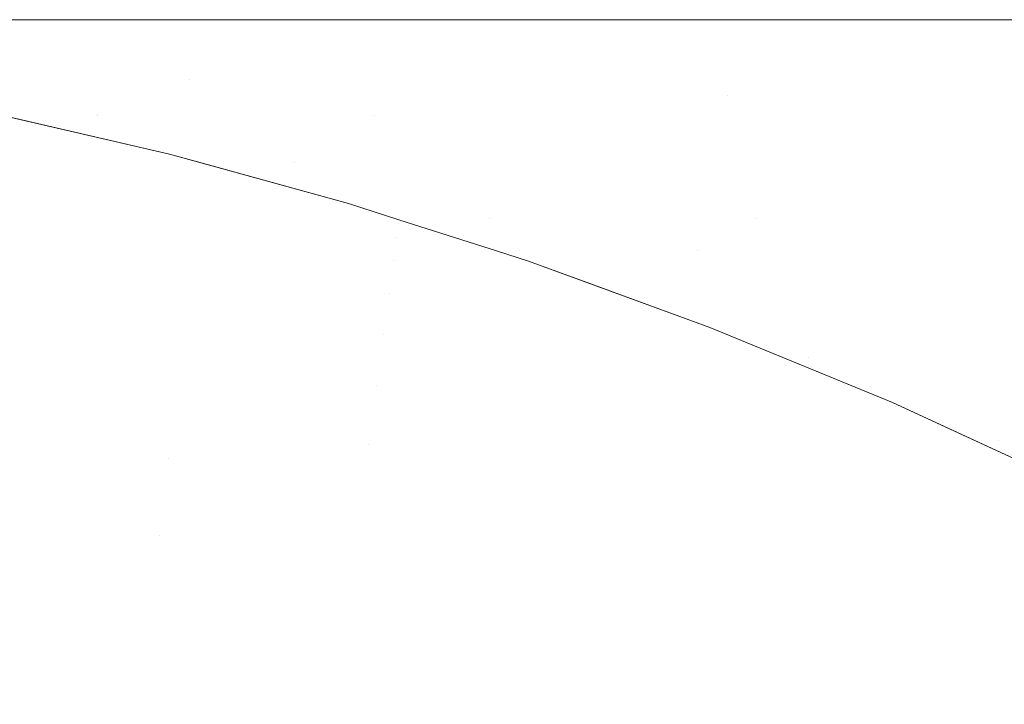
# Model space of a CAD drawing. Header units: centimetres. Extents: x -17.1 to 18.2, y 4.2 to 6.
# Tile 166 of 256: x -5.28837 to -5.27827, y 5.99319 to 6.00021. Entities that reach past the tile are written whole.
import ezdxf

# ---------------------------------------------------------------- set-up
doc = ezdxf.new("R2010")
doc.units = ezdxf.units.CM
doc.header["$LTSCALE"] = 2.54
doc.layers.add('Lucido design-1', color=7, linetype='Continuous')

# ---------------------------------------------------------------- blocks, each defined once
blk = doc.blocks.new('Gruppo-3-1')
at = {"color": 7, "linetype": 'Continuous', "lineweight": 9}
for points, invisible_edges in [([(18.147234, 6.000144, -2276.319046), (18.147234, 6.000212, -2276.32217), (-17.020308, 6.000212, -2276.32217), (-17.020308, 6.000144, -2276.319046)], 8), ([(-17.020308, 6.000212, -2276.32217), (6.292262, 6.000212, -2276.52217), (-5.165337, 6.000212, -2276.52217)], 9), ([(-5.165337, 6.000212, -2276.52217), (-5.16604, 6.000212, -2276.522173), (-17.020308, 6.000212, -2276.32217)], 10), ([(-5.16604, 6.000212, -2276.522173), (-5.16949, 6.000212, -2276.522268), (-17.020308, 6.000212, -2276.32217)], 10), ([(6.292262, 6.000212, -2276.52217), (-17.020308, 6.000212, -2276.32217), (18.147234, 6.000212, -2276.32217)], 9), ([(-17.020308, 6.000212, -2276.32217), (-5.173109, 6.000212, -2276.522515), (-5.173872, 6.000212, -2276.522598)], 9), ([(-5.16949, 6.000212, -2276.522268), (-5.173109, 6.000212, -2276.522515), (-17.020308, 6.000212, -2276.32217)], 10), ([(-5.173872, 6.000212, -2276.522598), (-5.176745, 6.000212, -2276.522913), (-17.020308, 6.000212, -2276.32217)], 10), ([(-5.176745, 6.000212, -2276.522913), (-5.180403, 6.000212, -2276.523468), (-17.020308, 6.000212, -2276.32217)], 10), ([(-5.180403, 6.000212, -2276.523468), (-5.184086, 6.000212, -2276.524184), (-17.020308, 6.000212, -2276.32217)], 10), ([(-5.184086, 6.000212, -2276.524184), (-5.1878, 6.000212, -2276.525067), (-17.020308, 6.000212, -2276.32217)], 10), ([(-5.1878, 6.000212, -2276.525067), (-5.191547, 6.000212, -2276.526125), (-17.020308, 6.000212, -2276.32217)], 10), ([(-5.191547, 6.000212, -2276.526125), (-5.195333, 6.000212, -2276.527366), (-17.020308, 6.000212, -2276.32217)], 10), ([(-5.195333, 6.000212, -2276.527366), (-5.19916, 6.000212, -2276.5288), (-17.020308, 6.000212, -2276.32217)], 10), ([(-5.19916, 6.000212, -2276.5288), (-5.203033, 6.000212, -2276.53044), (-17.020308, 6.000212, -2276.32217)], 10), ([(-5.203033, 6.000212, -2276.53044), (-5.206954, 6.000212, -2276.532298), (-17.020308, 6.000212, -2276.32217)], 10), ([(-5.206954, 6.000212, -2276.532298), (-5.210927, 6.000212, -2276.53439), (-17.020308, 6.000212, -2276.32217)], 10), ([(-5.210927, 6.000212, -2276.53439), (-5.214954, 6.000212, -2276.536732), (-17.020308, 6.000212, -2276.32217)], 10), ([(-5.214954, 6.000212, -2276.536732), (-5.219036, 6.000212, -2276.539343), (-17.020308, 6.000212, -2276.32217)], 10), ([(-5.219036, 6.000212, -2276.539343), (-5.223174, 6.000212, -2276.542244), (-17.020308, 6.000212, -2276.32217)], 10), ([(-5.223174, 6.000212, -2276.542244), (-5.227368, 6.000212, -2276.545457), (-17.020308, 6.000212, -2276.32217)], 10), ([(-5.227368, 6.000212, -2276.545457), (-5.231614, 6.000212, -2276.549008), (-17.020308, 6.000212, -2276.32217)], 10), ([(-5.231614, 6.000212, -2276.549008), (-5.235911, 6.000212, -2276.552922), (-17.020308, 6.000212, -2276.32217)], 10), ([(-5.235911, 6.000212, -2276.552922), (-5.240251, 6.000212, -2276.55723), (-17.020308, 6.000212, -2276.32217)], 10), ([(-17.020308, 6.000212, -2276.92217), (-5.28563, 6.000212, -2276.638446), (-5.288708, 6.000212, -2276.64937)], 9), ([(-17.020308, 6.000212, -2276.32217), (-5.253434, 6.000212, -2276.572819), (-5.25783, 6.000212, -2276.579006)], 9), ([(-5.240251, 6.000212, -2276.55723), (-5.244627, 6.000212, -2276.561961), (-17.020308, 6.000212, -2276.32217)], 10), ([(-17.020308, 6.000212, -2276.92217), (-5.282226, 6.000212, -2276.628095), (-5.28563, 6.000212, -2276.638446)], 9), ([(-5.25783, 6.000212, -2276.579006), (-5.262055, 6.000212, -2276.58552), (-17.020308, 6.000212, -2276.32217)], 10), ([(-5.262055, 6.000212, -2276.58552), (-5.265101, 6.000212, -2276.590682), (-5.26636, 6.000212, -2276.592815), (-17.020308, 6.000212, -2276.32217)], 12), ([(-5.244627, 6.000212, -2276.561961), (-5.244807, 6.000212, -2276.562174), (-5.249026, 6.000212, -2276.567147), (-17.020308, 6.000212, -2276.32217)], 12), ([(-17.020308, 6.000212, -2276.92217), (-5.278548, 6.000212, -2276.618346), (-5.282226, 6.000212, -2276.628095)], 9), ([(-5.249026, 6.000212, -2276.567147), (-5.253434, 6.000212, -2276.572819), (-17.020308, 6.000212, -2276.32217)], 10), ([(-17.020308, 6.000212, -2276.92217), (-17.020308, 6.000212, -2276.32217), (-5.274647, 6.000212, -2276.609216), (-5.278548, 6.000212, -2276.618346)], 10), ([(-5.26636, 6.000212, -2276.592815), (-5.27057, 6.000212, -2276.600708), (-17.020308, 6.000212, -2276.32217)], 10), ([(-5.27057, 6.000212, -2276.600708), (-5.274647, 6.000212, -2276.609216), (-17.020308, 6.000212, -2276.32217)], 10), ([(-17.020308, 6.000144, -2276.319046), (-17.020308, 6.000117, -2276.317808), (18.147234, 6.000117, -2276.317808), (18.147234, 6.000144, -2276.319046)], 10), ([(-5.281298, 6.0002, -2276.628788), (-5.292716, 6.0002, -2276.673324), (-5.291408, 6.000212, -2276.660818), (-5.288708, 6.000212, -2276.64937)], 11), ([(-5.281298, 6.0002, -2276.628788), (-5.280385, 6.000163, -2276.629523), (-5.291713, 6.000163, -2276.673708), (-5.292716, 6.0002, -2276.673324)], 15), ([(-5.290711, 6.000102, -2276.674092), (-5.291713, 6.000163, -2276.673708), (-5.280385, 6.000163, -2276.629523), (-5.279473, 6.000102, -2276.630257)], 15), ([(-5.288708, 6.000212, -2276.64937), (-5.28563, 6.000212, -2276.638446), (-5.282226, 6.000212, -2276.628095), (-5.281298, 6.0002, -2276.628788)], 12), ([(-5.281298, 6.0002, -2276.628788), (-5.282226, 6.000212, -2276.628095), (-5.278548, 6.000212, -2276.618346)], 9), ([(-5.264354, 6.0002, -2276.59169), (-5.281298, 6.0002, -2276.628788), (-5.278548, 6.000212, -2276.618346), (-5.274647, 6.000212, -2276.609216)], 11), ([(-5.264354, 6.0002, -2276.59169), (-5.263575, 6.000163, -2276.592717), (-5.280385, 6.000163, -2276.629523), (-5.281298, 6.0002, -2276.628788)], 15), ([(-5.279473, 6.000102, -2276.630257), (-5.280385, 6.000163, -2276.629523), (-5.263575, 6.000163, -2276.592717), (-5.262796, 6.000102, -2276.593744)], 15), ([(18.147234, 6.000117, -2276.317808), (-17.020308, 6.000117, -2276.317808), (-17.020308, 5.999831, -2276.313454), (18.147234, 5.999831, -2276.313454)], 5), ([(-5.279473, 6.000102, -2276.630257), (-5.278562, 6.000017, -2276.630991), (-5.289711, 6.000017, -2276.674476), (-5.290711, 6.000102, -2276.674092)], 15), ([(-5.262796, 6.000102, -2276.593744), (-5.262018, 6.000017, -2276.594769), (-5.278562, 6.000017, -2276.630991), (-5.279473, 6.000102, -2276.630257)], 15), ([(-5.288712, 5.999907, -2276.674859), (-5.289711, 6.000017, -2276.674476), (-5.278562, 6.000017, -2276.630991), (-5.277653, 5.999907, -2276.631723)], 15), ([(-5.277653, 5.999907, -2276.631723), (-5.278562, 6.000017, -2276.630991), (-5.262018, 6.000017, -2276.594769), (-5.261241, 5.999907, -2276.595792)], 15), ([(-5.288712, 5.999907, -2276.674859), (-5.287714, 5.999774, -2276.675242), (-5.292306, 5.999868, -2276.72217)], 11), ([(-5.290572, 5.999614, -2276.72217), (-5.292306, 5.999868, -2276.72217), (-5.287714, 5.999774, -2276.675242), (-5.286633, 5.999604, -2276.675638)], 14), ([(-5.277653, 5.999907, -2276.631723), (-5.276745, 5.999774, -2276.632454), (-5.287714, 5.999774, -2276.675242), (-5.288712, 5.999907, -2276.674859)], 15), ([(18.147234, 5.999831, -2276.313454), (-17.020308, 5.999831, -2276.313454), (-17.020308, 5.999356, -2276.309117), (18.147234, 5.999356, -2276.309117)], 5), ([(-5.286633, 5.999604, -2276.675638), (-5.287714, 5.999774, -2276.675242), (-5.276745, 5.999774, -2276.632454), (-5.275839, 5.999616, -2276.633184)], 15), ([(-5.287573, 5.999245, -2276.699), (-5.290572, 5.999614, -2276.72217), (-5.286633, 5.999604, -2276.675638)], 11), ([(-5.287573, 5.999245, -2276.699), (-5.290487, 5.999602, -2276.72217), (-5.290572, 5.999614, -2276.72217)], 9), ([(-5.287573, 5.999245, -2276.699), (-5.28955, 5.999424, -2276.72217), (-5.290487, 5.999602, -2276.72217)], 9), ([(-5.286633, 5.999604, -2276.675638), (-5.285662, 5.99942, -2276.676005), (-5.287573, 5.999245, -2276.699)], 11), ([(-5.281111, 5.999434, -2276.654228), (-5.286633, 5.999604, -2276.675638), (-5.275839, 5.999616, -2276.633184)], 11), ([(-5.281111, 5.999434, -2276.654228), (-5.285662, 5.99942, -2276.676005), (-5.286633, 5.999604, -2276.675638)], 11), ([(-5.275839, 5.999616, -2276.633184), (-5.274935, 5.999434, -2276.633912), (-5.281111, 5.999434, -2276.654228)], 11), ([(18.147234, 5.999356, -2276.309117), (-17.020308, 5.999356, -2276.309117), (-17.020308, 5.998693, -2276.304805), (18.147234, 5.998693, -2276.304805)], 5), ([(-5.28955, 5.999424, -2276.72217), (-5.287573, 5.999245, -2276.699), (-5.287568, 5.999228, -2276.69901)], 11), ([(-5.287568, 5.999228, -2276.69901), (-5.288664, 5.999257, -2276.72217), (-5.28955, 5.999424, -2276.72217)], 9), ([(-5.287573, 5.999245, -2276.699), (-5.285662, 5.99942, -2276.676005), (-5.284736, 5.999228, -2276.676384)], 11), ([(-5.284736, 5.999228, -2276.676384), (-5.285662, 5.99942, -2276.676005), (-5.281111, 5.999434, -2276.654228), (-5.280159, 5.999228, -2276.654786)], 15), ([(-5.280159, 5.999228, -2276.654786), (-5.281111, 5.999434, -2276.654228), (-5.274935, 5.999434, -2276.633912), (-5.274034, 5.999228, -2276.634637)], 15), ([(-5.288664, 5.999257, -2276.72217), (-5.286835, 5.998833, -2276.72217), (-5.286835, 5.998833, -2276.92217), (-5.288527, 5.999225, -2276.92217)], 10), ([(-5.287568, 5.999228, -2276.69901), (-5.286558, 5.998999, -2276.699201), (-5.286835, 5.998833, -2276.72217), (-5.288664, 5.999257, -2276.72217)], 11), ([(-5.284736, 5.999228, -2276.676384), (-5.287568, 5.999228, -2276.69901), (-5.287573, 5.999245, -2276.699)], 11), ([(-5.288531, 5.99918, -2276.925294), (-5.287514, 5.99895, -2276.925294), (-5.287529, 5.998806, -2276.928414), (-5.288545, 5.999035, -2276.928414)], 15), ([(-5.288527, 5.999225, -2276.92217), (-5.286835, 5.998833, -2276.92217), (-5.287514, 5.99895, -2276.925294), (-5.288531, 5.99918, -2276.925294)], 14), ([(-5.284736, 5.999228, -2276.676384), (-5.28375, 5.998999, -2276.676762), (-5.286558, 5.998999, -2276.699201), (-5.287568, 5.999228, -2276.69901)], 15), ([(-5.280159, 5.999228, -2276.654786), (-5.27921, 5.998999, -2276.655343), (-5.28375, 5.998999, -2276.676762), (-5.284736, 5.999228, -2276.676384)], 15), ([(-5.274034, 5.999228, -2276.634637), (-5.273136, 5.998999, -2276.635361), (-5.27921, 5.998999, -2276.655343), (-5.280159, 5.999228, -2276.654786)], 15), ([(-5.288545, 5.999035, -2276.928414), (-5.287529, 5.998806, -2276.928414), (-5.287554, 5.998566, -2276.931524), (-5.288567, 5.998794, -2276.931524)], 15), ([(-5.286517, 5.998554, -2276.928414), (-5.287529, 5.998806, -2276.928414), (-5.287514, 5.99895, -2276.925294), (-5.2865, 5.998698, -2276.925294)], 15), ([(-5.2865, 5.998698, -2276.925294), (-5.287514, 5.99895, -2276.925294), (-5.286835, 5.998833, -2276.92217), (-5.286496, 5.99874, -2276.92217)], 11), ([(-5.286835, 5.998833, -2276.72217), (-5.286558, 5.998999, -2276.699201), (-5.285552, 5.998746, -2276.699392)], 11), ([(-5.285552, 5.998746, -2276.699392), (-5.286558, 5.998999, -2276.699201), (-5.28375, 5.998999, -2276.676762), (-5.282767, 5.998746, -2276.677139)], 15), ([(-5.282767, 5.998746, -2276.677139), (-5.28375, 5.998999, -2276.676762), (-5.27921, 5.998999, -2276.655343), (-5.278265, 5.998746, -2276.655898)], 15), ([(-5.278265, 5.998746, -2276.655898), (-5.27921, 5.998999, -2276.655343), (-5.273136, 5.998999, -2276.635361), (-5.272241, 5.998746, -2276.636081)], 15), ([(-5.286835, 5.998833, -2276.72217), (-5.284998, 5.998328, -2276.72217), (-5.284998, 5.998328, -2276.92217), (-5.286496, 5.99874, -2276.92217)], 10), ([(-5.286496, 5.99874, -2276.92217), (-5.286835, 5.998833, -2276.92217), (-5.286835, 5.998833, -2276.72217)], 10), ([(-5.285552, 5.998746, -2276.699392), (-5.28455, 5.99847, -2276.699582), (-5.284998, 5.998328, -2276.72217), (-5.286835, 5.998833, -2276.72217)], 11), ([(-5.288567, 5.998794, -2276.931524), (-5.287554, 5.998566, -2276.931524), (-5.287589, 5.99823, -2276.934621), (-5.288599, 5.998458, -2276.934621)], 15), ([(-5.286544, 5.998314, -2276.931524), (-5.287554, 5.998566, -2276.931524), (-5.287529, 5.998806, -2276.928414), (-5.286517, 5.998554, -2276.928414)], 15), ([(-5.286496, 5.99874, -2276.92217), (-5.284998, 5.998328, -2276.92217), (-5.285491, 5.998422, -2276.925294), (-5.2865, 5.998698, -2276.925294)], 14), ([(-5.282767, 5.998746, -2276.677139), (-5.281788, 5.99847, -2276.677514), (-5.28455, 5.99847, -2276.699582), (-5.285552, 5.998746, -2276.699392)], 15), ([(-5.278265, 5.998746, -2276.655898), (-5.277324, 5.99847, -2276.65645), (-5.281788, 5.99847, -2276.677514), (-5.282767, 5.998746, -2276.677139)], 15), ([(18.147234, 5.998693, -2276.304805), (-17.020308, 5.998693, -2276.304805), (-17.020308, 5.997842, -2276.300526), (18.147234, 5.997842, -2276.300526)], 5), ([(-5.2865, 5.998698, -2276.925294), (-5.285491, 5.998422, -2276.925294), (-5.285509, 5.998278, -2276.928414), (-5.286517, 5.998554, -2276.928414)], 15), ([(-5.286583, 5.997979, -2276.934621), (-5.287589, 5.99823, -2276.934621), (-5.287554, 5.998566, -2276.931524), (-5.286544, 5.998314, -2276.931524)], 15), ([(-5.286517, 5.998554, -2276.928414), (-5.285509, 5.998278, -2276.928414), (-5.285539, 5.998039, -2276.931524), (-5.286544, 5.998314, -2276.931524)], 15), ([(-5.288599, 5.998458, -2276.934621), (-5.287589, 5.99823, -2276.934621), (-5.287634, 5.9978, -2276.9377), (-5.288639, 5.998027, -2276.9377)], 15), ([(-5.284481, 5.998162, -2276.72217), (-5.284998, 5.998328, -2276.72217), (-5.28455, 5.99847, -2276.699582), (-5.283552, 5.99817, -2276.699771)], 14), ([(-5.283552, 5.99817, -2276.699771), (-5.28455, 5.99847, -2276.699582), (-5.281788, 5.99847, -2276.677514), (-5.280813, 5.99817, -2276.677888)], 15), ([(-5.280813, 5.99817, -2276.677888), (-5.281788, 5.99847, -2276.677514), (-5.277324, 5.99847, -2276.65645), (-5.276386, 5.99817, -2276.657001)], 15), ([(-5.284505, 5.997979, -2276.928414), (-5.285509, 5.998278, -2276.928414), (-5.285491, 5.998422, -2276.925294), (-5.284486, 5.998122, -2276.925294)], 15), ([(-5.284486, 5.998122, -2276.925294), (-5.285491, 5.998422, -2276.925294), (-5.284998, 5.998328, -2276.92217), (-5.284481, 5.998162, -2276.92217)], 11), ([(-5.284481, 5.998162, -2276.92217), (-5.284998, 5.998328, -2276.92217), (-5.284998, 5.998328, -2276.72217), (-5.284481, 5.998162, -2276.72217)], 10), ([(-5.286632, 5.99755, -2276.9377), (-5.287634, 5.9978, -2276.9377), (-5.287589, 5.99823, -2276.934621), (-5.286583, 5.997979, -2276.934621)], 15), ([(-5.286544, 5.998314, -2276.931524), (-5.285539, 5.998039, -2276.931524), (-5.28558, 5.997705, -2276.934621), (-5.286583, 5.997979, -2276.934621)], 15), ([(-5.284537, 5.997741, -2276.931524), (-5.285539, 5.998039, -2276.931524), (-5.285509, 5.998278, -2276.928414), (-5.284505, 5.997979, -2276.928414)], 15), ([(-5.284486, 5.998122, -2276.925294), (-5.284481, 5.998162, -2276.92217), (-5.28348, 5.997842, -2276.92217), (-5.28348, 5.997836, -2276.923732)], 13), ([(-5.283248, 5.997848, -2276.711032), (-5.284481, 5.998162, -2276.72217), (-5.283552, 5.99817, -2276.699771)], 11), ([(-5.284481, 5.998162, -2276.72217), (-5.28348, 5.997842, -2276.72217), (-5.28348, 5.997842, -2276.92217), (-5.284481, 5.998162, -2276.92217)], 10), ([(-5.283248, 5.997848, -2276.711032), (-5.28348, 5.997842, -2276.72217), (-5.284481, 5.998162, -2276.72217)], 9), ([(-5.283552, 5.99817, -2276.699771), (-5.282559, 5.997848, -2276.699959), (-5.283248, 5.997848, -2276.711032)], 11), ([(-5.28142, 5.997848, -2276.689014), (-5.283552, 5.99817, -2276.699771), (-5.280813, 5.99817, -2276.677888)], 11), ([(-5.28142, 5.997848, -2276.689014), (-5.282559, 5.997848, -2276.699959), (-5.283552, 5.99817, -2276.699771)], 11), ([(-5.280813, 5.99817, -2276.677888), (-5.279843, 5.997848, -2276.67826), (-5.28142, 5.997848, -2276.689014)], 11), ([(-5.277847, 5.997848, -2276.667754), (-5.280813, 5.99817, -2276.677888), (-5.276386, 5.99817, -2276.657001)], 11), ([(-5.277847, 5.997848, -2276.667754), (-5.279843, 5.997848, -2276.67826), (-5.280813, 5.99817, -2276.677888)], 11), ([(-5.288639, 5.998027, -2276.9377), (-5.287634, 5.9978, -2276.9377), (-5.287688, 5.997277, -2276.940757), (-5.288688, 5.997503, -2276.940757)], 15), ([(-5.284583, 5.997408, -2276.934621), (-5.28558, 5.997705, -2276.934621), (-5.285539, 5.998039, -2276.931524), (-5.284537, 5.997741, -2276.931524)], 15), ([(-5.284505, 5.997979, -2276.928414), (-5.284486, 5.998122, -2276.925294), (-5.283485, 5.9978, -2276.925294), (-5.283494, 5.997741, -2276.926855)], 15), ([(-5.28348, 5.997836, -2276.923732), (-5.283485, 5.9978, -2276.925294), (-5.284486, 5.998122, -2276.925294)], 11), ([(-5.286583, 5.997979, -2276.934621), (-5.28558, 5.997705, -2276.934621), (-5.285634, 5.997277, -2276.9377), (-5.286632, 5.99755, -2276.9377)], 15), ([(-5.284537, 5.997741, -2276.931524), (-5.284505, 5.997979, -2276.928414), (-5.283506, 5.997657, -2276.928414), (-5.283522, 5.99755, -2276.929971)], 15), ([(-5.283494, 5.997741, -2276.926855), (-5.283506, 5.997657, -2276.928414), (-5.284505, 5.997979, -2276.928414)], 11), ([(18.147234, 5.997842, -2276.300526), (-17.020308, 5.997842, -2276.300526), (-17.020308, 5.996805, -2276.296288), (18.147234, 5.996805, -2276.296288)], 5), ([(-5.28249, 5.997455, -2276.925294), (-5.283485, 5.9978, -2276.925294), (-5.28348, 5.997836, -2276.923732), (-5.282484, 5.997491, -2276.923732)], 15), ([(-5.283152, 5.997737, -2276.72217), (-5.28348, 5.997842, -2276.72217), (-5.283248, 5.997848, -2276.711032), (-5.282254, 5.997503, -2276.711126)], 14), ([(-5.28348, 5.997842, -2276.72217), (-5.283152, 5.997737, -2276.72217), (-5.283152, 5.997737, -2276.92217), (-5.28348, 5.997842, -2276.92217)], 10), ([(-5.28348, 5.997836, -2276.923732), (-5.28348, 5.997842, -2276.92217), (-5.283152, 5.997737, -2276.92217)], 9), ([(-5.283152, 5.997737, -2276.92217), (-5.282485, 5.997494, -2276.92217), (-5.282484, 5.997491, -2276.923732), (-5.28348, 5.997836, -2276.923732)], 14), ([(-5.282254, 5.997503, -2276.711126), (-5.283248, 5.997848, -2276.711032), (-5.282559, 5.997848, -2276.699959), (-5.281571, 5.997503, -2276.700146)], 15), ([(-5.281571, 5.997503, -2276.700146), (-5.282559, 5.997848, -2276.699959), (-5.28142, 5.997848, -2276.689014), (-5.280441, 5.997503, -2276.689294)], 15), ([(-5.280441, 5.997503, -2276.689294), (-5.28142, 5.997848, -2276.689014), (-5.279843, 5.997848, -2276.67826), (-5.278878, 5.997503, -2276.67863)], 15), ([(-5.278878, 5.997503, -2276.67863), (-5.279843, 5.997848, -2276.67826), (-5.277847, 5.997848, -2276.667754), (-5.276899, 5.997503, -2276.668212)], 15), ([(-5.286692, 5.997029, -2276.940757), (-5.287688, 5.997277, -2276.940757), (-5.287634, 5.9978, -2276.9377), (-5.286632, 5.99755, -2276.9377)], 15), ([(-5.284583, 5.997408, -2276.934621), (-5.284537, 5.997741, -2276.931524), (-5.283541, 5.99742, -2276.931524), (-5.283563, 5.997265, -2276.933075)], 15), ([(-5.283522, 5.99755, -2276.929971), (-5.283541, 5.99742, -2276.931524), (-5.284537, 5.997741, -2276.931524)], 11), ([(-5.282512, 5.997313, -2276.928414), (-5.283506, 5.997657, -2276.928414), (-5.283494, 5.997741, -2276.926855), (-5.282499, 5.997396, -2276.926855)], 15), ([(-5.282499, 5.997396, -2276.926855), (-5.283494, 5.997741, -2276.926855), (-5.283485, 5.9978, -2276.925294), (-5.28249, 5.997455, -2276.925294)], 15), ([(-5.283152, 5.997737, -2276.72217), (-5.281293, 5.997058, -2276.72217), (-5.281293, 5.997058, -2276.92217), (-5.282485, 5.997494, -2276.92217)], 10), ([(-5.282485, 5.997494, -2276.92217), (-5.283152, 5.997737, -2276.92217), (-5.283152, 5.997737, -2276.72217)], 10), ([(-5.282254, 5.997503, -2276.711126), (-5.281265, 5.997135, -2276.711219), (-5.281293, 5.997058, -2276.72217), (-5.283152, 5.997737, -2276.72217)], 11), ([(-5.284641, 5.996982, -2276.9377), (-5.285634, 5.997277, -2276.9377), (-5.28558, 5.997705, -2276.934621), (-5.284583, 5.997408, -2276.934621)], 15), ([(-5.282529, 5.997206, -2276.929971), (-5.283522, 5.99755, -2276.929971), (-5.283506, 5.997657, -2276.928414), (-5.282512, 5.997313, -2276.928414)], 15), ([(-5.286632, 5.99755, -2276.9377), (-5.285634, 5.997277, -2276.9377), (-5.285699, 5.996757, -2276.940757), (-5.286692, 5.997029, -2276.940757)], 15), ([(-5.282549, 5.997076, -2276.931524), (-5.283541, 5.99742, -2276.931524), (-5.283522, 5.99755, -2276.929971), (-5.282529, 5.997206, -2276.929971)], 15), ([(-5.288688, 5.997503, -2276.940757), (-5.287688, 5.997277, -2276.940757), (-5.287752, 5.996663, -2276.943786), (-5.288746, 5.996887, -2276.943786)], 15), ([(-5.282574, 5.996922, -2276.933075), (-5.283563, 5.997265, -2276.933075), (-5.283541, 5.99742, -2276.931524), (-5.282549, 5.997076, -2276.931524)], 15), ([(-5.28249, 5.997455, -2276.925294), (-5.2815, 5.997088, -2276.925294), (-5.28151, 5.997029, -2276.926855), (-5.282499, 5.997396, -2276.926855)], 15), ([(-5.282484, 5.997491, -2276.923732), (-5.281494, 5.997123, -2276.923732), (-5.2815, 5.997088, -2276.925294), (-5.28249, 5.997455, -2276.925294)], 15), ([(-5.282485, 5.997494, -2276.92217), (-5.281293, 5.997058, -2276.92217), (-5.281494, 5.997123, -2276.923732), (-5.282484, 5.997491, -2276.923732)], 14), ([(-5.281571, 5.997503, -2276.700146), (-5.280588, 5.997135, -2276.700332), (-5.281265, 5.997135, -2276.711219), (-5.282254, 5.997503, -2276.711126)], 15), ([(-5.280441, 5.997503, -2276.689294), (-5.279468, 5.997135, -2276.689572), (-5.280588, 5.997135, -2276.700332), (-5.281571, 5.997503, -2276.700146)], 15), ([(-5.278878, 5.997503, -2276.67863), (-5.277918, 5.997135, -2276.678998), (-5.279468, 5.997135, -2276.689572), (-5.280441, 5.997503, -2276.689294)], 15), ([(-5.276899, 5.997503, -2276.668212), (-5.275955, 5.997135, -2276.668668), (-5.277918, 5.997135, -2276.678998), (-5.278878, 5.997503, -2276.67863)], 15), ([(-5.284641, 5.996982, -2276.9377), (-5.284583, 5.997408, -2276.934621), (-5.28359, 5.997088, -2276.934621), (-5.283619, 5.996887, -2276.936163)], 15), ([(-5.283563, 5.997265, -2276.933075), (-5.28359, 5.997088, -2276.934621), (-5.284583, 5.997408, -2276.934621)], 11), ([(-5.282499, 5.997396, -2276.926855), (-5.28151, 5.997029, -2276.926855), (-5.281524, 5.996946, -2276.928414), (-5.282512, 5.997313, -2276.928414)], 15), ([(-5.286762, 5.996416, -2276.943786), (-5.287752, 5.996663, -2276.943786), (-5.287688, 5.997277, -2276.940757), (-5.286692, 5.997029, -2276.940757)], 15), ([(-5.284711, 5.996463, -2276.940757), (-5.285699, 5.996757, -2276.940757), (-5.285634, 5.997277, -2276.9377), (-5.284641, 5.996982, -2276.9377)], 15), ([(-5.282601, 5.996746, -2276.934621), (-5.28359, 5.997088, -2276.934621), (-5.283563, 5.997265, -2276.933075), (-5.282574, 5.996922, -2276.933075)], 15), ([(-5.282512, 5.997313, -2276.928414), (-5.281524, 5.996946, -2276.928414), (-5.281542, 5.99684, -2276.929971), (-5.282529, 5.997206, -2276.929971)], 15), ([(-5.282529, 5.997206, -2276.929971), (-5.281542, 5.99684, -2276.929971), (-5.281563, 5.99671, -2276.931524), (-5.282549, 5.997076, -2276.931524)], 15), ([(-5.280516, 5.996698, -2276.925294), (-5.2815, 5.997088, -2276.925294), (-5.281494, 5.997123, -2276.923732), (-5.280509, 5.996734, -2276.923732)], 15), ([(-5.280509, 5.996734, -2276.923732), (-5.281494, 5.997123, -2276.923732), (-5.281293, 5.997058, -2276.92217), (-5.280511, 5.996736, -2276.92217)], 11), ([(-5.281293, 5.997058, -2276.72217), (-5.281265, 5.997135, -2276.711219), (-5.280283, 5.996745, -2276.711312)], 11), ([(-5.280283, 5.996745, -2276.711312), (-5.281265, 5.997135, -2276.711219), (-5.280588, 5.997135, -2276.700332), (-5.279611, 5.996745, -2276.700517)], 15), ([(-5.279611, 5.996745, -2276.700517), (-5.280588, 5.997135, -2276.700332), (-5.279468, 5.997135, -2276.689572), (-5.2785, 5.996745, -2276.689848)], 15), ([(-5.2785, 5.996745, -2276.689848), (-5.279468, 5.997135, -2276.689572), (-5.277918, 5.997135, -2276.678998), (-5.276964, 5.996745, -2276.679364)], 15), ([(-5.286692, 5.997029, -2276.940757), (-5.285699, 5.996757, -2276.940757), (-5.285776, 5.996146, -2276.943786), (-5.286762, 5.996416, -2276.943786)], 15), ([(-5.282633, 5.996545, -2276.936163), (-5.283619, 5.996887, -2276.936163), (-5.28359, 5.997088, -2276.934621), (-5.282601, 5.996746, -2276.934621)], 15), ([(-5.282549, 5.997076, -2276.931524), (-5.281563, 5.99671, -2276.931524), (-5.281589, 5.996557, -2276.933075), (-5.282574, 5.996922, -2276.933075)], 15), ([(-5.280541, 5.996557, -2276.928414), (-5.281524, 5.996946, -2276.928414), (-5.28151, 5.997029, -2276.926855), (-5.280526, 5.996639, -2276.926855)], 15), ([(-5.280526, 5.996639, -2276.926855), (-5.28151, 5.997029, -2276.926855), (-5.2815, 5.997088, -2276.925294), (-5.280516, 5.996698, -2276.925294)], 15), ([(-5.281293, 5.997058, -2276.72217), (-5.279422, 5.996287, -2276.72217), (-5.279422, 5.996287, -2276.92217), (-5.280511, 5.996736, -2276.92217)], 10), ([(-5.280511, 5.996736, -2276.92217), (-5.281293, 5.997058, -2276.92217), (-5.281293, 5.997058, -2276.72217)], 10), ([(-5.280283, 5.996745, -2276.711312), (-5.279306, 5.996334, -2276.711404), (-5.279422, 5.996287, -2276.72217), (-5.281293, 5.997058, -2276.72217)], 11), ([(-5.284711, 5.996463, -2276.940757), (-5.284641, 5.996982, -2276.9377), (-5.283652, 5.996663, -2276.9377), (-5.283688, 5.996416, -2276.939231)], 15), ([(-5.283619, 5.996887, -2276.936163), (-5.283652, 5.996663, -2276.9377), (-5.284641, 5.996982, -2276.9377)], 11), ([(-5.282574, 5.996922, -2276.933075), (-5.281589, 5.996557, -2276.933075), (-5.281619, 5.996381, -2276.934621), (-5.282601, 5.996746, -2276.934621)], 15), ([(-5.28056, 5.996451, -2276.929971), (-5.281542, 5.99684, -2276.929971), (-5.281524, 5.996946, -2276.928414), (-5.280541, 5.996557, -2276.928414)], 15), ([(-5.288746, 5.996887, -2276.943786), (-5.287752, 5.996663, -2276.943786), (-5.287825, 5.995959, -2276.946785), (-5.288812, 5.996181, -2276.946785)], 15), ([(-5.282668, 5.996322, -2276.9377), (-5.283652, 5.996663, -2276.9377), (-5.283619, 5.996887, -2276.936163), (-5.282633, 5.996545, -2276.936163)], 15), ([(-5.280583, 5.996322, -2276.931524), (-5.281563, 5.99671, -2276.931524), (-5.281542, 5.99684, -2276.929971), (-5.28056, 5.996451, -2276.929971)], 15), ([(18.147234, 5.996805, -2276.296288), (-17.020308, 5.996805, -2276.296288), (-17.020308, 5.995584, -2276.292099), (18.147234, 5.995584, -2276.292099)], 5), ([(-5.284794, 5.995854, -2276.943786), (-5.285776, 5.996146, -2276.943786), (-5.285699, 5.996757, -2276.940757), (-5.284711, 5.996463, -2276.940757)], 15), ([(-5.282601, 5.996746, -2276.934621), (-5.281619, 5.996381, -2276.934621), (-5.281652, 5.996181, -2276.936163), (-5.282633, 5.996545, -2276.936163)], 15), ([(-5.280509, 5.996734, -2276.923732), (-5.279531, 5.996322, -2276.923732), (-5.279538, 5.996287, -2276.925294), (-5.280516, 5.996698, -2276.925294)], 15), ([(-5.280511, 5.996736, -2276.92217), (-5.279422, 5.996287, -2276.92217), (-5.279531, 5.996322, -2276.923732), (-5.280509, 5.996734, -2276.923732)], 14), ([(-5.279611, 5.996745, -2276.700517), (-5.27864, 5.996334, -2276.700701), (-5.279306, 5.996334, -2276.711404), (-5.280283, 5.996745, -2276.711312)], 15), ([(-5.2785, 5.996745, -2276.689848), (-5.277539, 5.996334, -2276.690123), (-5.27864, 5.996334, -2276.700701), (-5.279611, 5.996745, -2276.700517)], 15), ([(-5.276964, 5.996745, -2276.679364), (-5.276015, 5.996334, -2276.679728), (-5.277539, 5.996334, -2276.690123), (-5.2785, 5.996745, -2276.689848)], 15), ([(-5.286842, 5.995714, -2276.946785), (-5.287825, 5.995959, -2276.946785), (-5.287752, 5.996663, -2276.943786), (-5.286762, 5.996416, -2276.943786)], 15), ([(-5.282707, 5.996076, -2276.939231), (-5.283688, 5.996416, -2276.939231), (-5.283652, 5.996663, -2276.9377), (-5.282668, 5.996322, -2276.9377)], 15), ([(-5.28061, 5.99617, -2276.933075), (-5.281589, 5.996557, -2276.933075), (-5.281563, 5.99671, -2276.931524), (-5.280583, 5.996322, -2276.931524)], 15), ([(-5.280526, 5.996639, -2276.926855), (-5.279549, 5.996228, -2276.926855), (-5.279564, 5.996146, -2276.928414), (-5.280541, 5.996557, -2276.928414)], 15), ([(-5.280516, 5.996698, -2276.925294), (-5.279538, 5.996287, -2276.925294), (-5.279549, 5.996228, -2276.926855), (-5.280526, 5.996639, -2276.926855)], 15), ([(-5.282633, 5.996545, -2276.936163), (-5.281652, 5.996181, -2276.936163), (-5.28169, 5.995959, -2276.9377), (-5.282668, 5.996322, -2276.9377)], 15), ([(-5.280642, 5.995994, -2276.934621), (-5.281619, 5.996381, -2276.934621), (-5.281589, 5.996557, -2276.933075), (-5.28061, 5.99617, -2276.933075)], 15), ([(-5.280541, 5.996557, -2276.928414), (-5.279564, 5.996146, -2276.928414), (-5.279584, 5.996041, -2276.929971), (-5.28056, 5.996451, -2276.929971)], 15), ([(-5.286842, 5.995714, -2276.946785), (-5.286762, 5.996416, -2276.943786), (-5.285776, 5.996146, -2276.943786), (-5.285818, 5.995807, -2276.94529)], 15), ([(-5.284794, 5.995854, -2276.943786), (-5.284711, 5.996463, -2276.940757), (-5.283728, 5.996146, -2276.940757), (-5.28377, 5.995854, -2276.942275)], 15), ([(-5.283688, 5.996416, -2276.939231), (-5.283728, 5.996146, -2276.940757), (-5.284711, 5.996463, -2276.940757)], 11), ([(-5.282749, 5.995807, -2276.940757), (-5.283728, 5.996146, -2276.940757), (-5.283688, 5.996416, -2276.939231), (-5.282707, 5.996076, -2276.939231)], 15), ([(-5.28056, 5.996451, -2276.929971), (-5.279584, 5.996041, -2276.929971), (-5.279609, 5.995912, -2276.931524), (-5.280583, 5.996322, -2276.931524)], 15), ([(-5.282668, 5.996322, -2276.9377), (-5.28169, 5.995959, -2276.9377), (-5.281731, 5.995714, -2276.939231), (-5.282707, 5.996076, -2276.939231)], 15), ([(-5.280677, 5.995796, -2276.936163), (-5.281652, 5.996181, -2276.936163), (-5.281619, 5.996381, -2276.934621), (-5.280642, 5.995994, -2276.934621)], 15), ([(-5.280583, 5.996322, -2276.931524), (-5.279609, 5.995912, -2276.931524), (-5.279638, 5.99576, -2276.933075), (-5.28061, 5.99617, -2276.933075)], 15), ([(-5.278566, 5.995854, -2276.925294), (-5.279538, 5.996287, -2276.925294), (-5.279531, 5.996322, -2276.923732), (-5.278559, 5.995889, -2276.923732)], 15), ([(-5.278559, 5.995889, -2276.923732), (-5.279531, 5.996322, -2276.923732), (-5.279422, 5.996287, -2276.92217), (-5.278561, 5.995891, -2276.92217)], 11), ([(-5.279422, 5.996287, -2276.72217), (-5.279306, 5.996334, -2276.711404), (-5.278336, 5.9959, -2276.711496)], 11), ([(-5.278336, 5.9959, -2276.711496), (-5.279306, 5.996334, -2276.711404), (-5.27864, 5.996334, -2276.700701), (-5.277676, 5.9959, -2276.700884)], 15), ([(-5.277676, 5.9959, -2276.700884), (-5.27864, 5.996334, -2276.700701), (-5.277539, 5.996334, -2276.690123), (-5.276584, 5.9959, -2276.690396)], 15), ([(-5.278594, 5.995714, -2276.928414), (-5.279564, 5.996146, -2276.928414), (-5.279549, 5.996228, -2276.926855), (-5.278578, 5.995795, -2276.926855)], 15), ([(-5.278578, 5.995795, -2276.926855), (-5.279549, 5.996228, -2276.926855), (-5.279538, 5.996287, -2276.925294), (-5.278566, 5.995854, -2276.925294)], 15), ([(-5.279422, 5.996287, -2276.72217), (-5.277537, 5.995419, -2276.72217), (-5.277537, 5.995419, -2276.92217), (-5.278561, 5.995891, -2276.92217)], 10), ([(-5.278561, 5.995891, -2276.92217), (-5.279422, 5.996287, -2276.92217), (-5.279422, 5.996287, -2276.72217)], 10), ([(-5.278336, 5.9959, -2276.711496), (-5.277372, 5.995446, -2276.711587), (-5.277537, 5.995419, -2276.72217), (-5.279422, 5.996287, -2276.72217)], 11), ([(-5.288812, 5.996181, -2276.946785), (-5.287825, 5.995959, -2276.946785), (-5.287908, 5.995167, -2276.94975), (-5.288886, 5.995388, -2276.94975)], 15), ([(-5.28484, 5.995516, -2276.94529), (-5.285818, 5.995807, -2276.94529), (-5.285776, 5.996146, -2276.943786), (-5.284794, 5.995854, -2276.943786)], 15), ([(-5.282795, 5.995516, -2276.942275), (-5.28377, 5.995854, -2276.942275), (-5.283728, 5.996146, -2276.940757), (-5.282749, 5.995807, -2276.940757)], 15), ([(-5.280717, 5.995574, -2276.9377), (-5.28169, 5.995959, -2276.9377), (-5.281652, 5.996181, -2276.936163), (-5.280677, 5.995796, -2276.936163)], 15), ([(-5.28061, 5.99617, -2276.933075), (-5.279638, 5.99576, -2276.933075), (-5.279671, 5.995586, -2276.934621), (-5.280642, 5.995994, -2276.934621)], 15), ([(-5.278615, 5.995609, -2276.929971), (-5.279584, 5.996041, -2276.929971), (-5.279564, 5.996146, -2276.928414), (-5.278594, 5.995714, -2276.928414)], 15), ([(-5.282707, 5.996076, -2276.939231), (-5.281731, 5.995714, -2276.939231), (-5.281776, 5.995446, -2276.940757), (-5.282749, 5.995807, -2276.940757)], 15), ([(-5.278641, 5.995481, -2276.931524), (-5.279609, 5.995912, -2276.931524), (-5.279584, 5.996041, -2276.929971), (-5.278615, 5.995609, -2276.929971)], 15), ([(-5.286933, 5.994924, -2276.94975), (-5.287908, 5.995167, -2276.94975), (-5.287825, 5.995959, -2276.946785), (-5.286842, 5.995714, -2276.946785)], 15), ([(-5.280761, 5.99533, -2276.939231), (-5.281731, 5.995714, -2276.939231), (-5.28169, 5.995959, -2276.9377), (-5.280717, 5.995574, -2276.9377)], 15), ([(-5.280642, 5.995994, -2276.934621), (-5.279671, 5.995586, -2276.934621), (-5.279708, 5.995388, -2276.936163), (-5.280677, 5.995796, -2276.936163)], 15), ([(-5.278671, 5.99533, -2276.933075), (-5.279638, 5.99576, -2276.933075), (-5.279609, 5.995912, -2276.931524), (-5.278641, 5.995481, -2276.931524)], 15), ([(-5.285818, 5.995807, -2276.94529), (-5.285863, 5.995446, -2276.946785), (-5.286842, 5.995714, -2276.946785)], 11), ([(-5.284889, 5.995156, -2276.946785), (-5.285863, 5.995446, -2276.946785), (-5.285818, 5.995807, -2276.94529), (-5.28484, 5.995516, -2276.94529)], 15), ([(-5.284794, 5.995854, -2276.943786), (-5.283817, 5.995539, -2276.943786), (-5.283866, 5.995202, -2276.94529), (-5.28484, 5.995516, -2276.94529)], 15), ([(-5.28377, 5.995854, -2276.942275), (-5.283817, 5.995539, -2276.943786), (-5.284794, 5.995854, -2276.943786)], 11), ([(-5.282844, 5.995202, -2276.943786), (-5.283817, 5.995539, -2276.943786), (-5.28377, 5.995854, -2276.942275), (-5.282795, 5.995516, -2276.942275)], 15), ([(-5.282749, 5.995807, -2276.940757), (-5.281776, 5.995446, -2276.940757), (-5.281825, 5.995156, -2276.942275), (-5.282795, 5.995516, -2276.942275)], 15), ([(-5.278566, 5.995854, -2276.925294), (-5.277601, 5.995399, -2276.925294), (-5.277613, 5.995341, -2276.926855), (-5.278578, 5.995795, -2276.926855)], 15), ([(-5.278559, 5.995889, -2276.923732), (-5.277594, 5.995434, -2276.923732), (-5.277601, 5.995399, -2276.925294), (-5.278566, 5.995854, -2276.925294)], 15), ([(-5.278561, 5.995891, -2276.92217), (-5.277537, 5.995419, -2276.92217), (-5.277594, 5.995434, -2276.923732), (-5.278559, 5.995889, -2276.923732)], 14), ([(-5.277676, 5.9959, -2276.700884), (-5.276718, 5.995446, -2276.701066), (-5.277372, 5.995446, -2276.711587), (-5.278336, 5.9959, -2276.711496)], 15), ([(-5.286933, 5.994924, -2276.94975), (-5.286842, 5.995714, -2276.946785), (-5.285863, 5.995446, -2276.946785), (-5.285911, 5.995063, -2276.948272)], 15), ([(-5.280809, 5.995063, -2276.940757), (-5.281776, 5.995446, -2276.940757), (-5.281731, 5.995714, -2276.939231), (-5.280761, 5.99533, -2276.939231)], 15), ([(-5.280677, 5.995796, -2276.936163), (-5.279708, 5.995388, -2276.936163), (-5.27975, 5.995167, -2276.9377), (-5.280717, 5.995574, -2276.9377)], 15), ([(-5.278706, 5.995156, -2276.934621), (-5.279671, 5.995586, -2276.934621), (-5.279638, 5.99576, -2276.933075), (-5.278671, 5.99533, -2276.933075)], 15), ([(-5.278594, 5.995714, -2276.928414), (-5.277631, 5.99526, -2276.928414), (-5.277653, 5.995155, -2276.929971), (-5.278615, 5.995609, -2276.929971)], 15), ([(-5.278578, 5.995795, -2276.926855), (-5.277613, 5.995341, -2276.926855), (-5.277631, 5.99526, -2276.928414), (-5.278594, 5.995714, -2276.928414)], 15), ([(-5.278615, 5.995609, -2276.929971), (-5.277653, 5.995155, -2276.929971), (-5.27768, 5.995028, -2276.931524), (-5.278641, 5.995481, -2276.931524)], 15), ([(18.147234, 5.995584, -2276.292099), (-17.020308, 5.995584, -2276.292099), (-17.020308, 5.994181, -2276.287968), (18.147234, 5.994181, -2276.287968)], 5), ([(-5.28484, 5.995516, -2276.94529), (-5.283866, 5.995202, -2276.94529), (-5.283919, 5.994844, -2276.946785), (-5.284889, 5.995156, -2276.946785)], 15), ([(-5.282897, 5.994867, -2276.94529), (-5.283866, 5.995202, -2276.94529), (-5.283817, 5.995539, -2276.943786), (-5.282844, 5.995202, -2276.943786)], 15), ([(-5.282795, 5.995516, -2276.942275), (-5.281825, 5.995156, -2276.942275), (-5.281877, 5.994844, -2276.943786), (-5.282844, 5.995202, -2276.943786)], 15), ([(-5.280717, 5.995574, -2276.9377), (-5.27975, 5.995167, -2276.9377), (-5.279797, 5.994924, -2276.939231), (-5.280761, 5.99533, -2276.939231)], 15), ([(-5.278746, 5.994959, -2276.936163), (-5.279708, 5.995388, -2276.936163), (-5.279671, 5.995586, -2276.934621), (-5.278706, 5.995156, -2276.934621)], 15), ([(-5.284941, 5.994774, -2276.948272), (-5.285911, 5.995063, -2276.948272), (-5.285863, 5.995446, -2276.946785), (-5.284889, 5.995156, -2276.946785)], 15), ([(-5.28086, 5.994774, -2276.942275), (-5.281825, 5.995156, -2276.942275), (-5.281776, 5.995446, -2276.940757), (-5.280809, 5.995063, -2276.940757)], 15), ([(-5.278641, 5.995481, -2276.931524), (-5.27768, 5.995028, -2276.931524), (-5.277712, 5.994878, -2276.933075), (-5.278671, 5.99533, -2276.933075)], 15), ([(-5.288969, 5.994509, -2276.952675), (-5.288886, 5.995388, -2276.94975), (-5.287908, 5.995167, -2276.94975), (-5.287952, 5.994739, -2276.951217)], 15), ([(-5.280761, 5.99533, -2276.939231), (-5.279797, 5.994924, -2276.939231), (-5.279847, 5.994659, -2276.940757), (-5.280809, 5.995063, -2276.940757)], 15), ([(-5.27879, 5.994739, -2276.9377), (-5.27975, 5.995167, -2276.9377), (-5.279708, 5.995388, -2276.936163), (-5.278746, 5.994959, -2276.936163)], 15), ([(-5.278671, 5.99533, -2276.933075), (-5.277712, 5.994878, -2276.933075), (-5.277748, 5.994704, -2276.934621), (-5.278706, 5.995156, -2276.934621)], 15), ([(-5.282953, 5.994509, -2276.946785), (-5.283919, 5.994844, -2276.946785), (-5.283866, 5.995202, -2276.94529), (-5.282897, 5.994867, -2276.94529)], 15), ([(-5.282844, 5.995202, -2276.943786), (-5.281877, 5.994844, -2276.943786), (-5.281934, 5.994509, -2276.94529), (-5.282897, 5.994867, -2276.94529)], 15), ([(-5.286982, 5.994497, -2276.951217), (-5.287952, 5.994739, -2276.951217), (-5.287908, 5.995167, -2276.94975), (-5.286933, 5.994924, -2276.94975)], 15), ([(-5.284889, 5.995156, -2276.946785), (-5.283919, 5.994844, -2276.946785), (-5.283974, 5.994463, -2276.948272), (-5.284941, 5.994774, -2276.948272)], 15), ([(-5.280916, 5.994463, -2276.943786), (-5.281877, 5.994844, -2276.943786), (-5.281825, 5.995156, -2276.942275), (-5.28086, 5.994774, -2276.942275)], 15), ([(-5.278839, 5.994497, -2276.939231), (-5.279797, 5.994924, -2276.939231), (-5.27975, 5.995167, -2276.9377), (-5.27879, 5.994739, -2276.9377)], 15), ([(-5.278706, 5.995156, -2276.934621), (-5.277748, 5.994704, -2276.934621), (-5.27779, 5.994509, -2276.936163), (-5.278746, 5.994959, -2276.936163)], 15), ([(-5.285911, 5.995063, -2276.948272), (-5.285962, 5.994659, -2276.94975), (-5.286933, 5.994924, -2276.94975)], 11), ([(-5.284995, 5.994371, -2276.94975), (-5.285962, 5.994659, -2276.94975), (-5.285911, 5.995063, -2276.948272), (-5.284941, 5.994774, -2276.948272)], 15), ([(-5.280809, 5.995063, -2276.940757), (-5.279847, 5.994659, -2276.940757), (-5.279902, 5.994371, -2276.942275), (-5.28086, 5.994774, -2276.942275)], 15), ([(-5.286933, 5.994924, -2276.94975), (-5.285962, 5.994659, -2276.94975), (-5.286015, 5.994233, -2276.951217), (-5.286982, 5.994497, -2276.951217)], 15), ([(-5.278892, 5.994233, -2276.940757), (-5.279847, 5.994659, -2276.940757), (-5.279797, 5.994924, -2276.939231), (-5.278839, 5.994497, -2276.939231)], 15), ([(-5.278746, 5.994959, -2276.936163), (-5.27779, 5.994509, -2276.936163), (-5.277836, 5.99429, -2276.9377), (-5.27879, 5.994739, -2276.9377)], 15), ([(-5.283013, 5.99413, -2276.948272), (-5.283974, 5.994463, -2276.948272), (-5.283919, 5.994844, -2276.946785), (-5.282953, 5.994509, -2276.946785)], 15), ([(-5.282897, 5.994867, -2276.94529), (-5.281934, 5.994509, -2276.94529), (-5.281994, 5.994153, -2276.946785), (-5.282953, 5.994509, -2276.946785)], 15), ([(-5.280976, 5.99413, -2276.94529), (-5.281934, 5.994509, -2276.94529), (-5.281877, 5.994844, -2276.943786), (-5.280916, 5.994463, -2276.943786)], 15), ([(-5.287952, 5.994739, -2276.951217), (-5.287999, 5.99429, -2276.952675), (-5.288969, 5.994509, -2276.952675)], 11), ([(-5.287033, 5.994049, -2276.952675), (-5.287999, 5.99429, -2276.952675), (-5.287952, 5.994739, -2276.951217), (-5.286982, 5.994497, -2276.951217)], 15), ([(-5.284941, 5.994774, -2276.948272), (-5.283974, 5.994463, -2276.948272), (-5.284033, 5.994061, -2276.94975), (-5.284995, 5.994371, -2276.94975)], 15), ([(-5.28086, 5.994774, -2276.942275), (-5.279902, 5.994371, -2276.942275), (-5.279961, 5.994061, -2276.943786), (-5.280916, 5.994463, -2276.943786)], 15), ([(-5.27879, 5.994739, -2276.9377), (-5.277836, 5.99429, -2276.9377), (-5.277887, 5.994049, -2276.939231), (-5.278839, 5.994497, -2276.939231)], 15), ([(-5.285053, 5.993946, -2276.951217), (-5.286015, 5.994233, -2276.951217), (-5.285962, 5.994659, -2276.94975), (-5.284995, 5.994371, -2276.94975)], 15), ([(-5.278949, 5.993946, -2276.942275), (-5.279902, 5.994371, -2276.942275), (-5.279847, 5.994659, -2276.940757), (-5.278892, 5.994233, -2276.940757)], 15), ([(-5.289059, 5.993546, -2276.955559), (-5.288969, 5.994509, -2276.952675), (-5.287999, 5.99429, -2276.952675), (-5.288048, 5.99382, -2276.954122)], 15), ([(-5.286982, 5.994497, -2276.951217), (-5.286015, 5.994233, -2276.951217), (-5.286071, 5.993786, -2276.952675), (-5.287033, 5.994049, -2276.952675)], 15), ([(-5.282953, 5.994509, -2276.946785), (-5.281994, 5.994153, -2276.946785), (-5.282057, 5.993775, -2276.948272), (-5.283013, 5.99413, -2276.948272)], 15), ([(-5.281039, 5.993775, -2276.946785), (-5.281994, 5.994153, -2276.946785), (-5.281934, 5.994509, -2276.94529), (-5.280976, 5.99413, -2276.94529)], 15), ([(-5.278839, 5.994497, -2276.939231), (-5.277887, 5.994049, -2276.939231), (-5.277943, 5.993786, -2276.940757), (-5.278892, 5.994233, -2276.940757)], 15), ([(-5.283076, 5.993729, -2276.94975), (-5.284033, 5.994061, -2276.94975), (-5.283974, 5.994463, -2276.948272), (-5.283013, 5.99413, -2276.948272)], 15), ([(-5.280916, 5.994463, -2276.943786), (-5.279961, 5.994061, -2276.943786), (-5.280024, 5.993729, -2276.94529), (-5.280976, 5.99413, -2276.94529)], 15), ([(-5.287087, 5.99358, -2276.954122), (-5.288048, 5.99382, -2276.954122), (-5.287999, 5.99429, -2276.952675), (-5.287033, 5.994049, -2276.952675)], 15), ([(-5.284995, 5.994371, -2276.94975), (-5.284033, 5.994061, -2276.94975), (-5.284095, 5.993638, -2276.951217), (-5.285053, 5.993946, -2276.951217)], 15), ([(-5.279011, 5.993638, -2276.943786), (-5.279961, 5.994061, -2276.943786), (-5.279902, 5.994371, -2276.942275), (-5.278949, 5.993946, -2276.942275)], 15), ([(-5.285114, 5.993501, -2276.952675), (-5.286071, 5.993786, -2276.952675), (-5.286015, 5.994233, -2276.951217), (-5.285053, 5.993946, -2276.951217)], 15), ([(-5.278892, 5.994233, -2276.940757), (-5.277943, 5.993786, -2276.940757), (-5.278004, 5.993501, -2276.942275), (-5.278949, 5.993946, -2276.942275)], 15), ([(18.147234, 5.994181, -2276.287968), (-17.020308, 5.994181, -2276.287968), (-17.020308, 5.9926, -2276.283902), (18.147234, 5.9926, -2276.283902)], 5), ([(-5.283013, 5.99413, -2276.948272), (-5.282057, 5.993775, -2276.948272), (-5.282124, 5.993376, -2276.94975), (-5.283076, 5.993729, -2276.94975)], 15), ([(-5.281107, 5.993399, -2276.948272), (-5.282057, 5.993775, -2276.948272), (-5.281994, 5.994153, -2276.946785), (-5.281039, 5.993775, -2276.946785)], 15), ([(-5.280976, 5.99413, -2276.94529), (-5.280024, 5.993729, -2276.94529), (-5.280091, 5.993376, -2276.946785), (-5.281039, 5.993775, -2276.946785)], 15), ([(-5.287033, 5.994049, -2276.952675), (-5.286071, 5.993786, -2276.952675), (-5.28613, 5.993319, -2276.954122), (-5.287087, 5.99358, -2276.954122)], 15), ([(-5.283143, 5.993308, -2276.951217), (-5.284095, 5.993638, -2276.951217), (-5.284033, 5.994061, -2276.94975), (-5.283076, 5.993729, -2276.94975)], 15), ([(-5.279078, 5.993308, -2276.94529), (-5.280024, 5.993729, -2276.94529), (-5.279961, 5.994061, -2276.943786), (-5.279011, 5.993638, -2276.943786)], 15), ([(-5.285053, 5.993946, -2276.951217), (-5.284095, 5.993638, -2276.951217), (-5.28416, 5.993194, -2276.952675), (-5.285114, 5.993501, -2276.952675)], 15), ([(-5.278949, 5.993946, -2276.942275), (-5.278004, 5.993501, -2276.942275), (-5.278069, 5.993194, -2276.943786), (-5.279011, 5.993638, -2276.943786)], 15), ([(-5.288048, 5.99382, -2276.954122), (-5.288099, 5.99333, -2276.955559), (-5.289059, 5.993546, -2276.955559)], 11), ([(-5.287143, 5.993091, -2276.955559), (-5.288099, 5.99333, -2276.955559), (-5.288048, 5.99382, -2276.954122), (-5.287087, 5.99358, -2276.954122)], 15), ([(-5.285177, 5.993035, -2276.954122), (-5.28613, 5.993319, -2276.954122), (-5.286071, 5.993786, -2276.952675), (-5.285114, 5.993501, -2276.952675)], 15), ([(-5.283076, 5.993729, -2276.94975), (-5.282124, 5.993376, -2276.94975), (-5.282195, 5.992956, -2276.951217), (-5.283143, 5.993308, -2276.951217)], 15), ([(-5.281178, 5.993001, -2276.94975), (-5.282124, 5.993376, -2276.94975), (-5.282057, 5.993775, -2276.948272), (-5.281107, 5.993399, -2276.948272)], 15), ([(-5.281039, 5.993775, -2276.946785), (-5.280091, 5.993376, -2276.946785), (-5.280162, 5.993001, -2276.948272), (-5.281107, 5.993399, -2276.948272)], 15), ([(-5.279149, 5.992956, -2276.946785), (-5.280091, 5.993376, -2276.946785), (-5.280024, 5.993729, -2276.94529), (-5.279078, 5.993308, -2276.94529)], 15), ([(-5.283212, 5.992865, -2276.952675), (-5.28416, 5.993194, -2276.952675), (-5.284095, 5.993638, -2276.951217), (-5.283143, 5.993308, -2276.951217)], 15), ([(-5.279011, 5.993638, -2276.943786), (-5.278069, 5.993194, -2276.943786), (-5.278139, 5.992865, -2276.94529), (-5.279078, 5.993308, -2276.94529)], 15), ([(-5.289059, 5.993546, -2276.955559), (-5.288099, 5.99333, -2276.955559), (-5.288152, 5.992819, -2276.956983), (-5.289107, 5.993034, -2276.956983)], 15), ([(-5.287087, 5.99358, -2276.954122), (-5.28613, 5.993319, -2276.954122), (-5.286191, 5.992831, -2276.955559), (-5.287143, 5.993091, -2276.955559)], 15), ([(-5.285114, 5.993501, -2276.952675), (-5.28416, 5.993194, -2276.952675), (-5.284229, 5.992729, -2276.954122), (-5.285177, 5.993035, -2276.954122)], 15), ([(-5.281107, 5.993399, -2276.948272), (-5.280162, 5.993001, -2276.948272), (-5.280237, 5.992606, -2276.94975), (-5.281178, 5.993001, -2276.94975)], 15), ([(-5.287202, 5.992582, -2276.956983), (-5.288152, 5.992819, -2276.956983), (-5.288099, 5.99333, -2276.955559), (-5.287143, 5.993091, -2276.955559)], 15), ([(-5.285243, 5.992549, -2276.955559), (-5.286191, 5.992831, -2276.955559), (-5.28613, 5.993319, -2276.954122), (-5.285177, 5.993035, -2276.954122)], 15), ([(-5.283143, 5.993308, -2276.951217), (-5.282195, 5.992956, -2276.951217), (-5.282269, 5.992515, -2276.952675), (-5.283212, 5.992865, -2276.952675)], 15), ([(-5.281253, 5.992583, -2276.951217), (-5.282195, 5.992956, -2276.951217), (-5.282124, 5.993376, -2276.94975), (-5.281178, 5.993001, -2276.94975)], 15), ([(-5.279224, 5.992583, -2276.948272), (-5.280162, 5.993001, -2276.948272), (-5.280091, 5.993376, -2276.946785), (-5.279149, 5.992956, -2276.946785)], 15), ([(-5.279078, 5.993308, -2276.94529), (-5.278139, 5.992865, -2276.94529), (-5.278213, 5.992515, -2276.946785), (-5.279149, 5.992956, -2276.946785)], 15)]:
    blk.add_3dface(points, dxfattribs=dict(at, invisible_edges=invisible_edges))
blk = doc.blocks.new('Gruppo-4-1')
at = {"color": 7}
blk.add_blockref('Gruppo-3-1', (0, 0), dxfattribs=at)

msp = doc.modelspace()

# ---------------------------------------------------------------- block references
at = {"layer": 'Lucido design-1', "color": 7}
msp.add_blockref('Gruppo-4-1', (0, 0), dxfattribs=at)

doc.saveas('drawing.dxf')
